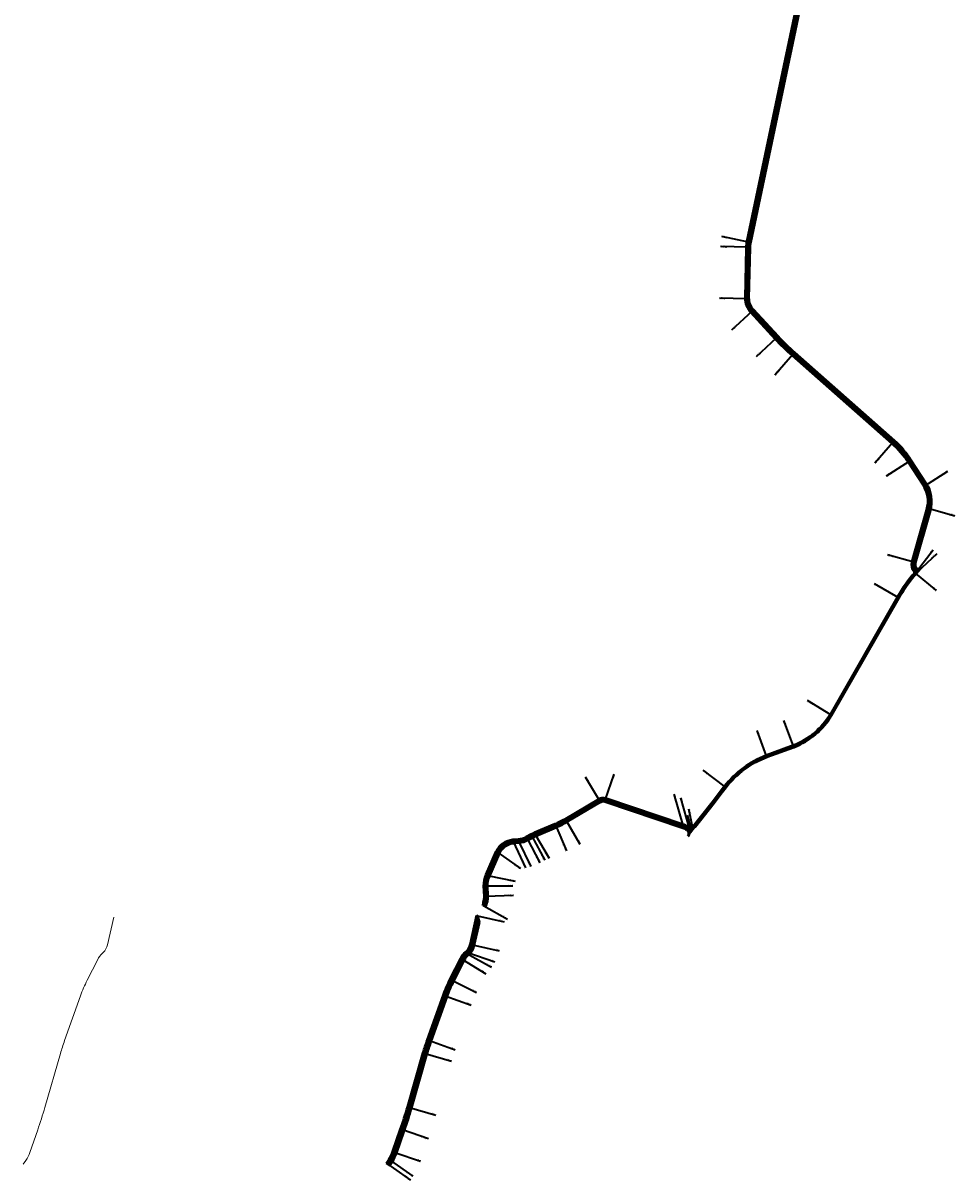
# Model space of a CAD drawing. Extents: x 6456700 to 6518119, y 5963420 to 5980059.
# Tile 2 of 256: x 6505767 to 6506787, y 5963819 to 5965088. Entities that reach past the tile are written whole.
import ezdxf

# ---------------------------------------------------------------- set-up
doc = ezdxf.new("R2010")
doc.units = 0
doc.header["$MEASUREMENT"] = 0
for name, color, linetype, lineweight in [('18mm Kreska ciągła', 7, 'CONTINUOUS', 18), ('35mm Ciągła', 7, 'CONTINUOUS', 35), ('50mm Kreska ciągła', 7, 'CONTINUOUS', 50), ('9mm Kreska ciągła', 252, 'CONTINUOUS', 9)]:
    doc.layers.add(name, color=color, linetype=linetype, lineweight=lineweight)
doc.styles.add('Znaczniki', font='GOTHIC.TTF', dxfattribs={"width": 0.7})

msp = doc.modelspace()

# ---------------------------------------------------------------- hatches: boundary and pattern name
at = {"layer": '18mm Kreska ciągła'}
h = msp.add_hatch(dxfattribs=at)
h.set_pattern_fill('ANSI37', color=252, scale=4)
h.set_pattern_definition([(45, (6506164.04873, 5963836.14025), (-0.3535534, 0.3535534), []), (135, (6506164.04873, 5963836.14025), (-0.3535534, -0.3535534), [])])
h.paths.add_polyline_path([(6506164.049, 5963839.004), (6506166.935, 5963843.135, 0.06940288), (6506171.201, 5963851.505), (6506179.667, 5963876.005, 0.01289797), (6506187.444, 5963900.542), (6506204.477, 5963959.526, -0.01518781), (6506209.149, 5963974.037), (6506226.549, 5964022.935, -0.03148254), (6506234.031, 5964040.397), (6506245.552, 5964063.203, -0.08778058), (6506250.983, 5964070.454), (6506252.057, 5964071.46, 0.15073986), (6506256.149, 5964078.627), (6506263.245, 5964110.432), (6506265.048, 5964109.326), (6506266.666, 5964102.804), (6506261.029, 5964077.539, -0.15073986), (6506255.475, 5964067.811), (6506254.402, 5964066.805, 0.08778058), (6506250.015, 5964060.949), (6506238.494, 5964038.142, 0.03148254), (6506231.26, 5964021.259), (6506213.86, 5963972.361, 0.01518781), (6506209.281, 5963958.139), (6506192.247, 5963899.155, -0.01289797), (6506184.393, 5963874.372), (6506175.926, 5963849.872, -0.06940288), (6506171.034, 5963840.272), (6506168.147, 5963836.14)])
at = {"layer": '9mm Kreska ciągła'}
h = msp.add_hatch(dxfattribs=at)
h.set_pattern_fill('SAND_AND_LIME', color=4, scale=0.1)
h.set_pattern_definition([(37.5, (6505685.01592, 5964688.11222), (-0.006803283, 0.208096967), [0, -0.16416, 0, -0.1836, 0, -0.1755]), (7.5, (6505685.01592, 5964688.11222), (0.191135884, 0.304791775), [0, -0.08856, 0, -0.14796, 0, -0.0567]), (327.5, (6505684.88308, 5964688.11222), (0.33632732, 0.000611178), [0, -0.054, 0, -0.1944, 0, -0.2538]), (317.5, (6505684.88308, 5964688.11222), (0.324661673, 0.09478896), [0, -0.027, 0, -0.12744, 0, -0.1458])])
edge = h.paths.add_edge_path()
edge.add_line((6506563.483, 5964771.31), (6506563.801, 5964770.965))
edge.add_line((6506563.801, 5964770.965), (6506566.374, 5964773.338))
edge.add_line((6506566.374, 5964773.338), (6506566.055, 5964773.683))
edge.add_arc((6506579.469, 5964786.057), 18.25, 178.819446, 222.690578, ccw=False)
edge.add_line((6506561.223, 5964786.433), (6506562.358, 5964841.511))
edge.add_arc((6506595.601, 5964840.826), 33.25, 168.105412, 178.819446, ccw=False)
edge.add_line((6506563.065, 5964847.68), (6506705.876, 5965525.683))
edge.add_arc((6509479.079, 5964953.124), 2831.692, 167.724664, 168.334536, ccw=False)
edge.add_line((6506712.127, 5965555.169), (6506744.173, 5965705.199))
edge.add_arc((6506747.137, 5965704.542), 3.036, 27.17599, 167.506969, ccw=False)
edge.add_line((6506749.838, 5965705.929), (6506743.612, 5965719.618))
edge.add_arc((6506740.612, 5965719.649), 3, 347.943235, 359.407338, ccw=False)
edge.add_line((6506743.546, 5965719.022), (6506708.705, 5965555.9))
edge.add_arc((6517255.516, 5963304.39), 10784.457, 167.949505, 168.109692)
edge.add_line((6506702.451, 5965526.405), (6506559.64, 5964848.401))
edge.add_arc((6506595.601, 5964840.826), 36.75, 168.105412, 178.819446)
edge.add_line((6506558.859, 5964841.584), (6506557.724, 5964786.505))
edge.add_arc((6506579.469, 5964786.057), 21.75, 178.819446, 222.690578)
h = msp.add_hatch(dxfattribs=at)
h.set_pattern_fill('ANSI37', color=256, scale=4)
h.set_pattern_definition([(45, (6505971.1316, 5964414.86157), (-0.3535534, 0.3535534), []), (135, (6505971.1316, 5964414.86157), (-0.3535534, -0.3535534), [])])
h.paths.add_polyline_path([(6506563.801, 5964770.965), (6506566.374, 5964773.338), (6506593.218, 5964744.237, 0.02574221), (6506611.426, 5964726.431), (6506720.767, 5964629.996, -0.0682613), (6506738.962, 5964608.902), (6506755.336, 5964583.659, -0.21592203), (6506759.871, 5964553.673), (6506743.754, 5964496.598, 0.17891392), (6506744.204, 5964490.895, 0.54509079), (6506749.198, 5964490.192), (6506742.788, 5964482.77, 0.37159119), (6506742.79, 5964486.688, -0.25166701), (6506740.385, 5964497.549), (6506756.502, 5964554.624, 0.21592203), (6506752.399, 5964581.754), (6506736.026, 5964606.997, 0.0682613), (6506718.452, 5964627.371), (6506609.111, 5964723.806, -0.02574221), (6506590.645, 5964741.864)])
h = msp.add_hatch(dxfattribs=at)
h.set_pattern_fill('ANSI37', color=256, scale=4)
h.set_pattern_definition([(45, (6506498.69764, 5964205.71057), (-0.3535534, 0.3535534), []), (135, (6506498.69764, 5964205.71057), (-0.3535534, -0.3535534), [])])
edge = h.paths.add_edge_path()
edge.add_arc((6506740.517, 5964484.731), 3, 319.197308, 400.735799, ccw=False)
edge.add_arc((6506882.168, 5964368.588), 180.179, 140.675157, 150.227797)
edge.add_line((6506725.771, 5964458.056), (6506652.107, 5964329.548))
edge.add_arc((6506577.883, 5964375.567), 87.332, 292.183882, 328.201437, ccw=False)
edge.add_line((6506610.858, 5964294.699), (6506581.152, 5964283.765))
edge.add_arc((6506615.695, 5964189.92), 100, 110.207934, 142.705387)
edge.add_line((6506536.141, 5964250.512), (6506530.533, 5964243.148))
edge.add_line((6506530.533, 5964243.148), (6506522.919, 5964233.152))
edge.add_line((6506522.919, 5964233.152), (6506502.872, 5964207.774))
edge.add_arc((6506498.931, 5964210.506), 4.795, 267.211699, 325.26625, ccw=False)
edge.add_line((6506498.698, 5964205.716), (6506521.339, 5964234.378))
edge.add_line((6506521.339, 5964234.378), (6506528.943, 5964244.361))
edge.add_line((6506528.943, 5964244.361), (6506534.55, 5964251.724))
edge.add_arc((6506615.695, 5964189.92), 102, 110.207934, 142.705387, ccw=False)
edge.add_line((6506580.461, 5964285.642), (6506610.134, 5964296.564))
edge.add_arc((6506577.883, 5964375.567), 85.332, 292.206907, 328.178412)
edge.add_line((6506650.389, 5964330.573), (6506724.036, 5964459.051))
edge.add_arc((6506885.404, 5964366.55), 186, 139.924944, 150.177385, ccw=False)
h = msp.add_hatch(dxfattribs=at)
h.set_pattern_fill('ANSI37', color=256, scale=4)
h.set_pattern_definition([(45, (6506270.5955, 5964119.9698), (-0.3535534, 0.3535534), []), (135, (6506270.5955, 5964119.9698), (-0.3535534, -0.3535534), [])])
h.paths.add_polyline_path([(6506270.595, 5964121.05), (6506270.787, 5964124.538, 0.09386968), (6506271.771, 5964131.089), (6506271.333, 5964142.588, -0.11441106), (6506273.65, 5964154.654), (6506284.792, 5964179.769, -0.27199062), (6506303.068, 5964192.874), (6506309.156, 5964193.43, 0.09867375), (6506317.702, 5964195.958), (6506322.987, 5964198.739, -0.02019166), (6506326.807, 5964200.557), (6506349.161, 5964210.104, 0.03218962), (6506360.365, 5964215.767), (6506396.979, 5964237.477, -0.21846174), (6506404.652, 5964238.286), (6506490.236, 5964209.437, -0.06271181), (6506496.253, 5964206.528, 0.39007487), (6506502.673, 5964207.507), (6506495.009, 5964197.234, 0.42695234), (6506493.278, 5964204.246, 0.04918884), (6506489.118, 5964206.121), (6506403.534, 5964234.969, 0.21846174), (6506398.765, 5964234.467), (6506362.147, 5964212.755), (6506362.144, 5964212.753, -0.03219755), (6506350.535, 5964206.885), (6506328.181, 5964197.338, 0.02019166), (6506324.616, 5964195.642), (6506319.332, 5964192.861, -0.09867375), (6506309.474, 5964189.944), (6506303.386, 5964189.389, 0.27199062), (6506287.991, 5964178.35), (6506276.849, 5964153.235, 0.11441106), (6506274.83, 5964142.721), (6506275.268, 5964131.223, -0.13848218), (6506272.549, 5964119.97), (6506270.597, 5964121.05)])

# ---------------------------------------------------------------- linework, layer by layer
at = {"layer": '18mm Kreska ciągła'}
msp.add_line((6506560.395, 5964773.702), (6506561.875, 5964845.492), dxfattribs=at)
at = {"layer": '18mm Kreska ciągła', "color": 4, "ltscale": 0.1}
msp.add_line((6506744.972, 5964486.951), (6506745.771, 5964486.226), dxfattribs=at)
for points in [[(6506704.164, 5965526.044), (6506561.353, 5964848.04, 0.04678288), (6506560.609, 5964841.547), (6506559.474, 5964786.469, 0.19379683), (6506564.769, 5964772.496), (6506591.932, 5964743.051, 0.02574221), (6506610.269, 5964725.118), (6506719.61, 5964628.684, -0.0682613), (6506737.494, 5964607.949), (6506753.867, 5964582.706, -0.21592203), (6506758.186, 5964554.149), (6506742.07, 5964497.074)], [(6506743.477, 5964485.217, 0.04399633), (6506724.904, 5964458.554), (6506651.248, 5964330.061, -0.15836087), (6506610.496, 5964295.632), (6506580.806, 5964284.703, 0.14275493), (6506535.346, 5964251.118), (6506529.738, 5964243.754), (6506522.129, 5964233.765), (6506500.077, 5964205.85)], [(6506271.024, 5964120.828, 0.13848218), (6506273.52, 5964131.156), (6506273.081, 5964142.654, -0.11441106), (6506275.25, 5964153.945), (6506286.392, 5964179.059, -0.27199062), (6506303.227, 5964191.132), (6506309.315, 5964191.687, 0.09867375), (6506318.517, 5964194.41), (6506323.801, 5964197.191, -0.02019166), (6506327.494, 5964198.947), (6506349.848, 5964208.494, 0.03219755), (6506361.256, 5964214.26), (6506397.872, 5964235.972, -0.21846174), (6506404.093, 5964236.628), (6506489.677, 5964207.779, -0.08095319), (6506496.786, 5964204.018), (6506498.936, 5964202.389)], [(6505766.597, 5963837.572), (6505769.484, 5963841.703, 0.06940288), (6505774.063, 5963850.688), (6505782.529, 5963875.189, 0.01289797), (6505790.345, 5963899.849), (6505807.378, 5963958.832, -0.01518781), (6505812.004, 5963973.199), (6505829.404, 5964022.097, -0.03148254), (6505836.762, 5964039.269), (6505848.283, 5964062.076, -0.08778058), (6505853.192, 5964068.629), (6505854.265, 5964069.635, 0.15073986), (6505859.088, 5964078.083), (6505865.817, 5964108.239)], [(6506166.098, 5963837.572), (6506168.985, 5963841.703, 0.06940288), (6506173.563, 5963850.688), (6506182.03, 5963875.189, 0.01289797), (6506189.846, 5963899.849), (6506206.879, 5963958.832, -0.01518781), (6506211.505, 5963973.199), (6506228.905, 5964022.097, -0.03148254), (6506236.263, 5964039.269), (6506247.784, 5964062.076, -0.08778058), (6506252.692, 5964068.629), (6506253.766, 5964069.635, 0.15073986), (6506258.589, 5964078.083), (6506265.318, 5964108.239)]]:
    msp.add_lwpolyline(points, format="xyb", dxfattribs=at)
msp.add_arc((6506751.693, 5964494.356), 10, 164.231389, 227.770952, dxfattribs=at)
at = {"layer": '35mm Ciągła'}
for p, q in [((6506560.407, 5964842.228), (6506530.414, 5964842.846)), ((6506561.044, 5964847.788), (6506531.687, 5964853.966)), ((6506559.241, 5964785.616), (6506529.247, 5964786.234)), ((6506564.536, 5964771.643), (6506542.485, 5964751.301)), ((6506591.38, 5964742.542), (6506569.33, 5964722.201)), ((6506609.773, 5964724.556), (6506589.929, 5964702.056)), ((6506719.114, 5964628.121), (6506699.27, 5964605.622)), ((6506736.865, 5964607.541), (6506711.696, 5964591.216)), ((6506754.286, 5964580.683), (6506779.455, 5964597.008)), ((6506757.988, 5964556.205), (6506786.859, 5964548.053)), ((6506742.07, 5964497.074), (6506713.199, 5964505.226)), ((6506744.972, 5964486.95), (6506763.19, 5964510.841)), ((6506745.771, 5964486.225), (6506767.716, 5964506.745)), ((6506743.477, 5964485.217), (6506766.684, 5964466.205)), ((6506724.904, 5964458.554), (6506698.877, 5964473.473)), ((6506651.248, 5964330.061), (6506625.507, 5964345.48)), ((6506610.496, 5964295.632), (6506599.593, 5964323.586)), ((6506580.806, 5964284.703), (6506570.443, 5964312.857)), ((6506397.872, 5964235.972), (6506382.597, 5964261.792)), ((6506404.093, 5964236.628), (6506413.826, 5964265.005)), ((6506535.346, 5964251.118), (6506511.48, 5964269.295)), ((6506489.677, 5964207.779), (6506479.68, 5964242.924)), ((6506496.786, 5964204.018), (6506486.789, 5964239.162)), ((6506500.077, 5964205.85), (6506495.873, 5964226.699)), ((6506349.848, 5964208.494), (6506361.629, 5964180.904)), ((6506361.256, 5964214.26), (6506376.483, 5964188.412)), ((6506498.936, 5964202.389), (6506494.14, 5964220.018)), ((6506323.801, 5964197.191), (6506337.796, 5964170.655)), ((6506327.494, 5964198.947), (6506342.616, 5964172.784)), ((6506303.227, 5964191.132), (6506316.775, 5964162.404)), ((6506309.315, 5964191.687), (6506322.619, 5964163.84)), ((6506318.517, 5964194.41), (6506332.487, 5964167.861)), ((6506286.392, 5964179.059), (6506311.432, 5964161.524)), ((6506275.25, 5964153.945), (6506305.318, 5964147.743)), ((6506273.081, 5964142.654), (6506303.104, 5964142.639)), ((6506273.52, 5964131.156), (6506303.498, 5964132.299)), ((6506271.024, 5964120.828), (6506297.172, 5964106.122)), ((6506264.147, 5964109.879), (6506293.427, 5964103.346)), ((6506252.692, 5964068.629), (6506279.572, 5964053.663)), ((6506253.801, 5964069.669), (6506283.212, 5964059.364)), ((6506258.589, 5964078.083), (6506287.869, 5964071.55)), ((6506247.784, 5964062.076), (6506273.425, 5964046.3)), ((6506236.263, 5964039.269), (6506263.04, 5964025.743)), ((6506228.905, 5964022.097), (6506257.169, 5964012.04)), ((6506211.505, 5963973.199), (6506239.768, 5963963.142)), ((6506206.879, 5963958.832), (6506235.701, 5963950.509)), ((6506189.846, 5963899.849), (6506218.668, 5963891.526)), ((6506210.385, 5963865.39), (6506182.03, 5963875.189)), ((6506168.985, 5963841.703), (6506193.576, 5963824.52)), ((6506173.563, 5963850.688), (6506201.918, 5963840.89)), ((6506166.098, 5963837.572), (6506190.689, 5963820.389))]:
    msp.add_line(p, q, dxfattribs=at)
at = {"layer": '35mm Ciągła', "color": 6, "ltscale": 0.1}
for p, q in [((6506502.872, 5964207.774), (6506494.772, 5964196.916)), ((6506270.597, 5964121.05), (6506272.549, 5964119.97)), ((6506263.245, 5964110.432), (6506265.048, 5964109.326)), ((6506266.666, 5964102.804), (6506265.048, 5964109.326)), ((6506164.049, 5963839.004), (6506168.147, 5963836.14))]:
    msp.add_line(p, q, dxfattribs=at)
for points in [[(6506724.036, 5964459.051), (6506650.389, 5964330.573, -0.15825699), (6506610.134, 5964296.564), (6506580.461, 5964285.642, 0.14275493), (6506534.55, 5964251.724), (6506528.943, 5964244.361), (6506521.339, 5964234.378), (6506498.698, 5964205.716)], [(6506164.049, 5963839.004), (6506166.935, 5963843.135, 0.06940288), (6506171.201, 5963851.505), (6506179.667, 5963876.005, 0.01289797), (6506187.444, 5963900.542), (6506204.477, 5963959.526, -0.01518781), (6506209.149, 5963974.037), (6506226.549, 5964022.935, -0.03148254), (6506234.031, 5964040.397), (6506245.552, 5964063.203, -0.08778058), (6506250.983, 5964070.454), (6506252.057, 5964071.46, 0.15073986), (6506256.149, 5964078.627), (6506263.245, 5964110.432)], [(6506168.147, 5963836.14), (6506171.034, 5963840.272, 0.06940288), (6506175.926, 5963849.872), (6506184.393, 5963874.372, 0.01289797), (6506192.247, 5963899.155), (6506209.281, 5963958.139, -0.01518781), (6506213.86, 5963972.361), (6506231.26, 5964021.259, -0.03148254), (6506238.494, 5964038.142), (6506250.015, 5964060.949, -0.08778058), (6506254.402, 5964066.805), (6506255.475, 5964067.811, 0.15073986), (6506261.029, 5964077.539), (6506266.666, 5964102.804)]]:
    msp.add_lwpolyline(points, format="xyb", dxfattribs=at)
msp.add_arc((6506885.404, 5964366.55), 186, 139.924944, 150.177385, dxfattribs=at)
at = {"layer": '50mm Kreska ciągła', "color": 6, "ltscale": 0.1}
for p, q in [((6506563.801, 5964770.965), (6506566.374, 5964773.338)), ((6506749.198, 5964490.192), (6506742.788, 5964482.77)), ((6506396.979, 5964237.477), (6506360.362, 5964215.765)), ((6506398.765, 5964234.467), (6506362.147, 5964212.755)), ((6506489.118, 5964206.121), (6506403.534, 5964234.969)), ((6506490.236, 5964209.437), (6506404.652, 5964238.286)), ((6506349.161, 5964210.104), (6506326.807, 5964200.557)), ((6506322.987, 5964198.739), (6506317.702, 5964195.958)), ((6506324.616, 5964195.642), (6506319.332, 5964192.861)), ((6506350.535, 5964206.885), (6506328.181, 5964197.338)), ((6506309.156, 5964193.43), (6506303.068, 5964192.874)), ((6506309.474, 5964189.944), (6506303.386, 5964189.389)), ((6506284.792, 5964179.769), (6506273.65, 5964154.654)), ((6506287.991, 5964178.35), (6506276.849, 5964153.235)), ((6506271.333, 5964142.588), (6506271.771, 5964131.089)), ((6506274.83, 5964142.721), (6506275.268, 5964131.223)), ((6506270.787, 5964124.538), (6506270.595, 5964121.05))]:
    msp.add_line(p, q, dxfattribs=at)
for points in [[(6506702.451, 5965526.405), (6506559.64, 5964848.401, 0.04678288), (6506558.859, 5964841.584), (6506557.724, 5964786.505, 0.19379683), (6506563.483, 5964771.31), (6506590.645, 5964741.864, 0.02574221), (6506609.111, 5964723.806), (6506718.452, 5964627.371, -0.0682613), (6506736.026, 5964606.997), (6506752.399, 5964581.754, -0.21592203), (6506756.502, 5964554.624), (6506740.385, 5964497.549)], [(6506705.876, 5965525.683), (6506563.065, 5964847.68, 0.04678288), (6506562.358, 5964841.511), (6506561.223, 5964786.433, 0.19379683), (6506566.055, 5964773.683), (6506593.218, 5964744.237, 0.02574221), (6506611.426, 5964726.431), (6506720.767, 5964629.996, -0.0682613), (6506738.962, 5964608.902), (6506755.336, 5964583.659, -0.21592203), (6506759.871, 5964553.673), (6506743.754, 5964496.598)]]:
    msp.add_lwpolyline(points, format="xyb", dxfattribs=at)
at = {"layer": '50mm Kreska ciągła', "color": 5, "ltscale": 0.1}
msp.add_lwpolyline([(6506725.771, 5964458.056), (6506652.107, 5964329.548, -0.15846296), (6506610.858, 5964294.699), (6506581.152, 5964283.765, 0.14275493), (6506536.141, 5964250.512), (6506530.533, 5964243.148), (6506522.919, 5964233.152), (6506502.501, 5964207.305)], format="xyb", dxfattribs=at)
at = {"layer": '50mm Kreska ciągła', "color": 6, "ltscale": 0.1}
for centre, radius, start, end in [((6506751.693, 5964494.356), 11.75, 164.231389, 220.735799), ((6506740.517, 5964484.731), 3, 319.197308, 40.735799), ((6506751.693, 5964494.356), 8.25, 164.231389, 204.806138), ((6506746.928, 5964492.153), 3, 204.806138, 319.183715), ((6506401.697, 5964229.521), 9.25, 71.372076, 120.665374), ((6506401.697, 5964229.521), 5.75, 71.372076, 120.665374), ((6506310.826, 5964299.86), 97.6, 293.12682, 300.503406), ((6506310.826, 5964299.86), 101.1, 293.12682, 300.503406), ((6506481.691, 5964184.089), 26.75, 57.018384, 71.372076), ((6506498.931, 5964210.506), 4.795, 236.053245, 325.26625), ((6506307.085, 5964216.135), 22.8, 275.212391, 297.753779), ((6506347.388, 5964152.368), 52.4, 113.12682, 117.753779), ((6506347.388, 5964152.368), 48.9, 113.12682, 117.753779), ((6506481.691, 5964184.089), 23.25, 60.107903, 71.372076), ((6506490.786, 5964199.911), 5, 322.859342, 60.107903), ((6506305.085, 5964170.766), 22.2, 95.212391, 156.075696), ((6506305.085, 5964170.766), 18.7, 95.212391, 156.075696), ((6506307.085, 5964216.135), 26.3, 275.212391, 297.753779), ((6506298.513, 5964143.624), 27.2, 156.075696, 182.183259), ((6506298.513, 5964143.624), 23.7, 156.075696, 182.183259), ((6506253.984, 5964130.411), 17.8, 340.73277, 2.183259), ((6506253.984, 5964130.411), 21.3, 330.64606, 2.183259)]:
    msp.add_arc(centre, radius, start, end, dxfattribs=at)
at = {"layer": '50mm Kreska ciągła', "color": 5, "ltscale": 0.1}
msp.add_arc((6506882.168, 5964368.588), 180.179, 140.675157, 150.227797, dxfattribs=at)

# ---------------------------------------------------------------- texts
at = {"layer": '18mm Kreska ciągła', "char_height": 1, "style": 'Znaczniki'}
for s, insert, attachment_point, rotation in [('+ 1123,13 m\\PKŁK R= 30m', (6506531.687, 5964853.966), 4, 348.115964), ('+ 1117,53 m\\PPŁK R= 30m', (6506530.414, 5964842.846), 4, 358.819446), ('+ 1060,91 m\\PKŁK R= 20m', (6506529.247, 5964786.234), 4, 358.819446), ('+ 1045,59 m\\PPŁK R= 20m', (6506542.485, 5964751.301), 4, 42.690578), ('+ 1006,00 m\\PkŁK R= 250m', (6506569.33, 5964722.201), 4, 42.690578), ('+ 980,26 m\\PPŁK R= 250m', (6506589.929, 5964702.056), 4, 48.588956), ('+ 834,47 m\\PKŁK R= 100m', (6506699.27, 5964605.622), 4, 48.588956), ('+ 807,21 m\\PPŁK R= 100m', (6506711.696, 5964591.216), 4, 32.968849), ('+ 775,20 m\\PKŁK R= 30m', (6506779.455, 5964597.008), 6, 32.968306), ('+ 749,68 m\\PPŁK R= 30m', (6506786.859, 5964548.053), 6, 344.231932), ('+^I687,16m\\PPŁK R= 10m', (6506763.19, 5964510.841), 6, 52.671958), ('+ 693,35m\\PKŁK R= 10m', (6506713.199, 5964505.226), 4, 344.231389), ('POCZĄTEK - 4\\P+ 0,00 m', (6506767.716, 5964506.745), 6, 43.079518), ('+ 348,65 m\\PPŁK R= 184m', (6506698.877, 5964473.473), 4, 330.177385), ('KONIEC - 3\\P+ 381,19 m', (6506766.684, 5964466.205), 6, 320.674794), ('+ 200,55 m\\PKŁK R= 86,3m', (6506625.507, 5964345.48), 4, 329.077537), ('+ 143,31 m\\PPŁK R= 86,3m', (6506599.593, 5964323.586), 4, 291.307782), ('+ 114,67 m\\PKŁK R= 101m', (6506570.443, 5964312.857), 4, 290.20825), ('+ 188,56 m\\PPŁK R= 7,5m', (6506382.597, 5964261.792), 4, 300.608), ('+ 195,02 m\\PKŁK R= 7,5m', (6506413.826, 5964265.005), 4, 251.06798), ('+ 57,39 m\\PPŁK R= 101m', (6506511.48, 5964269.295), 4, 322.705071), ('+ 285,33 m\\PPŁK R= 25m', (6506479.68, 5964242.924), 4, 285.878014), ('+ 293,41 m\\PKŁK R= 25m', (6506486.789, 5964239.162), 4, 285.878014), ('KONIEC - 2\\P+ 296,11 m', (6506494.14, 5964220.018), 4, 285.219428), ('POCZĄTEK - 3\\P+ 0,00 m', (6506495.873, 5964226.699), 4, 281.402022), ('+ 145,99 m\\PKŁK R= 99,35m', (6506376.483, 5964188.412), 6, 300.503406), ('+ 133,20 m\\PPŁK R= 99,35m', (6506361.629, 5964180.904), 6, 293.122413), ('+ 83,06 m\\PKŁK R= 20,45m', (6506316.775, 5964162.404), 6, 295.248002), ('+ 89,18 m\\PPŁK R= 24,55m', (6506322.619, 5964163.84), 6, 295.536626), ('+ 98,83 m\\PKŁK R= 24,55m', (6506332.487, 5964167.861), 6, 297.753779), ('+ 104,81m\\PPŁK R= 50,65m', (6506337.796, 5964170.655), 6, 297.806219), ('+ 108,90 m\\PKŁK R= 50,65m', (6506342.622, 5964172.773), 6, 300.02717), ('+ 61,34 m\\PPŁK R= 20,45m', (6506311.432, 5964161.524), 6, 324.996512), ('+ 22,27 m\\PPŁK R= 25,45m', (6506303.104, 5964142.631), 6, 359.970288), ('+ 33,86 m\\PKŁK R= 25,45m', (6506305.318, 5964147.743), 6, 348.346578), ('+ 10,76 m\\PKŁK R= 19,55m', (6506303.498, 5964132.299), 6, 2.183259), ('KONIEC - 1\\P+ 290,06 m', (6506293.427, 5964103.346), 6, 347.42163), ('POCZĄTEK - 2\\P+ 0,00 m', (6506297.172, 5964106.122), 6, 330.64606), ('+ 259,16 m\\PKŁK R= 16,5m', (6506287.869, 5964071.55), 6, 347.42141), ('+ 247,75 m\\PKŁK R= 23,5m', (6506279.572, 5964053.663), 6, 330.891255), ('+ 249,29 m\\PPŁK R= 16,5m', (6506283.212, 5964059.364), 6, 340.691852), ('+ 239,59 m\\PPŁK R= 23,5m', (6506273.425, 5964046.3), 6, 328.39908), ('+ 214,03 m\\PKŁK R= 148,5m', (6506263.04, 5964025.743), 6, 333.199144), ('+ 195,34 m\\PPŁK R= 148,5m', (6506257.169, 5964012.04), 6, 340.412028), ('+ 143,44 m\\PKŁK 248,5m', (6506239.768, 5963963.142), 6, 340.412028), ('+ 128,34 m\\PPŁK R= 248,5m', (6506235.701, 5963950.509), 6, 343.892549), ('+ 66,95 m\\PKŁK R= 501,5m', (6506218.668, 5963891.526), 6, 343.892549), ('+ 41,08 m\\PPŁK R= 501,5m', (6506210.385, 5963865.39), 6, 340.936715), ('+ 15,16 m\\PKŁK R= 36,5m', (6506201.918, 5963840.89), 6, 340.936715), ('+ 5,04 m\\PPŁK R= 36,5m', (6506193.576, 5963824.52), 6, 325.056212), ('POCZĄTEK - 1\\P+ 0,00 m', (6506190.689, 5963820.389), 6, 325.056212)]:
    msp.add_mtext(s, dxfattribs=dict(at, insert=insert, attachment_point=attachment_point, rotation=rotation))

doc.saveas('drawing.dxf')
